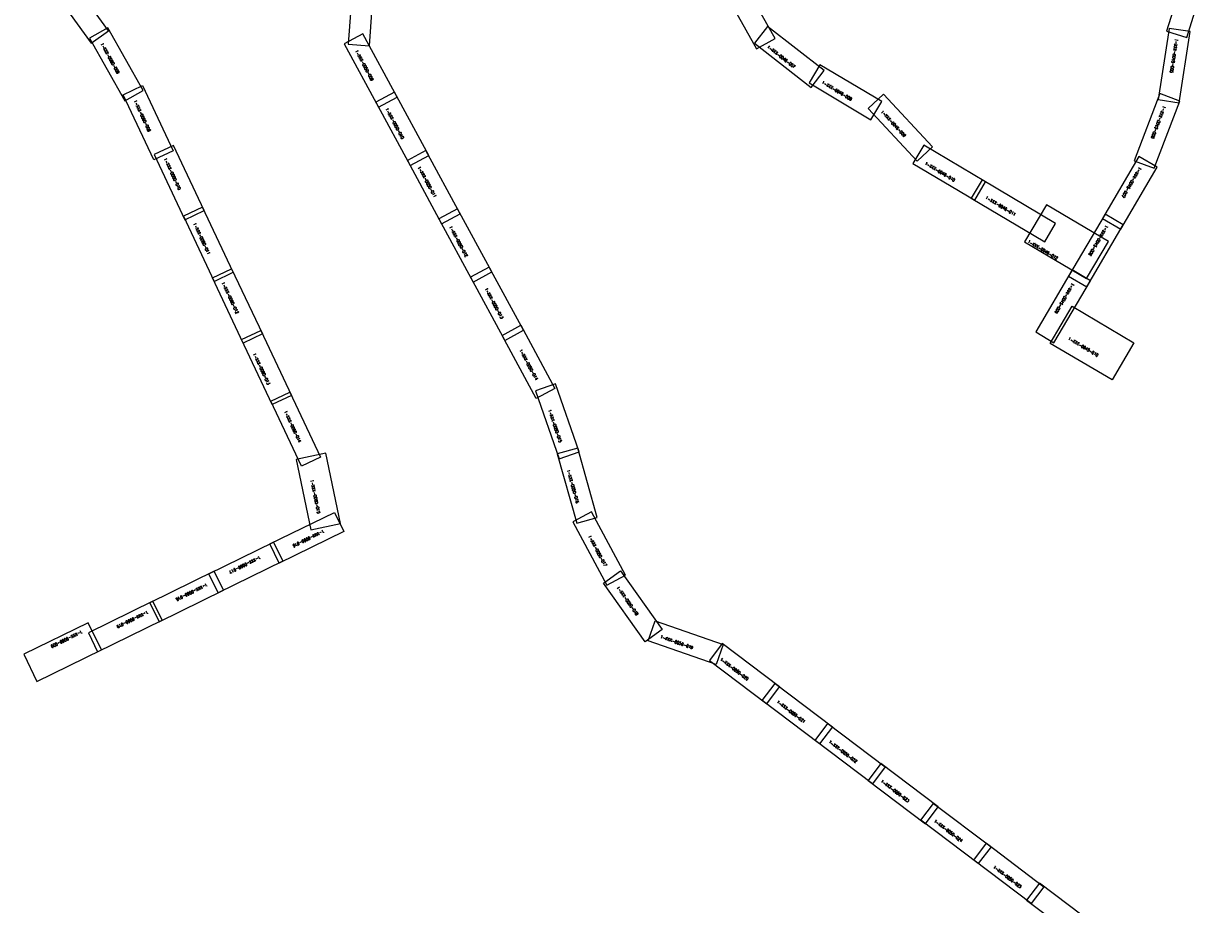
# Model space of a CAD drawing. Header units: metres. Extents: x 3439820 to 3477866, y 5467250 to 5490835.
# Tile 4 of 8: x 3461538 to 3465550, y 5478535 to 5481515. Entities that reach past the tile are written whole.
import ezdxf

# ---------------------------------------------------------------- set-up
doc = ezdxf.new("R2010")
doc.units = ezdxf.units.M
doc.header["$MEASUREMENT"] = 0
for name, color, linetype, lineweight in [('1_XXX_0045_Blattnummer', 7, 'Continuous', 0), ('1_XXX_0045_Blattschnitt', 7, 'Continuous', 0), ('1_XXX_0046_Blattnummer', 7, 'Continuous', 0), ('1_XXX_0046_Blattschnitt', 7, 'Continuous', 0), ('1_XXX_0050_Blattnummer', 7, 'Continuous', 0), ('1_XXX_0050_Blattschnitt', 7, 'Continuous', 0), ('1_XXX_0060_Blattnummer', 7, 'Continuous', 0), ('1_XXX_0060_Blattschnitt', 7, 'Continuous', 0)]:
    doc.layers.add(name, color=color, linetype=linetype, lineweight=lineweight)
doc.styles.add('arial', font='arial.ttf')

msp = doc.modelspace()

# ---------------------------------------------------------------- linework, layer by layer
at = {"layer": '1_XXX_0045_Blattschnitt'}
for points in [[(3465408.9, 5481490.2), (3465477.3, 5481468.7), (3465550.3, 5481700.9), (3465481.8, 5481722.4)], [(3465380.9, 5481258.5), (3465451.8, 5481247.8), (3465488.4, 5481488.5), (3465417.5, 5481499.3)], [(3465299.7, 5481051.5), (3465366.8, 5481025.9), (3465453.5, 5481253.5), (3465386.5, 5481279)], [(3465191.9, 5480856.2), (3465253.8, 5480819.8), (3465377.3, 5481029.6), (3465315.5, 5481066)], [(3465076.8, 5480660.7), (3465138.6, 5480624.3), (3465262.2, 5480834.1), (3465200.4, 5480870.5)], [(3464965.7, 5480472.1), (3465027.5, 5480435.7), (3465151.1, 5480645.5), (3465089.3, 5480681.9)], [(3465298.6, 5480435.6), (3465224.5, 5480309.8), (3465014.7, 5480433.4), (3465088.8, 5480559.2)]]:
    msp.add_3dface(points, dxfattribs=at)
at = {"layer": '1_XXX_0046_Blattschnitt'}
for points in [[(3463963.8, 5481677.5), (3463901.3, 5481642.3), (3464020.6, 5481430.1), (3464083.1, 5481465.2)], [(3464057, 5481505.5), (3464013, 5481448.8), (3464205.6, 5481299.7), (3464249.5, 5481356.4)], [(3464235, 5481376.5), (3464198.2, 5481314.9), (3464407.3, 5481190), (3464444.1, 5481251.6)], [(3464398.2, 5481228.1), (3464450.8, 5481276.9), (3464616.4, 5481098.4), (3464563.8, 5481049.6)], [(3464586.5, 5481103.8), (3464549.9, 5481042.1), (3464759.3, 5480917.9), (3464795.9, 5480979.6)], [(3464784.1, 5480986.6), (3464747.5, 5480924.9), (3464996.7, 5480777.1), (3465033.3, 5480838.8)], [(3465137.3, 5480652.7), (3465211.8, 5480778.3), (3465002.4, 5480902.5), (3464927.9, 5480777)]]:
    msp.add_3dface(points, dxfattribs=at)
at = {"layer": '1_XXX_0050_Blattschnitt'}
for points in [[(3462637.5, 5481445.7), (3462709, 5481440.4), (3462727, 5481683.2), (3462655.4, 5481688.5)], [(3462740, 5481232.6), (3462803, 5481266.8), (3462687, 5481480.9), (3462623.9, 5481446.7)], [(3462846.9, 5481035.4), (3462909.9, 5481069.6), (3462793.9, 5481283.6), (3462730.8, 5481249.4)], [(3462953.8, 5480838.1), (3463016.8, 5480872.3), (3462900.8, 5481086.4), (3462837.7, 5481052.2)], [(3463060.7, 5480640.9), (3463123.8, 5480675.1), (3463007.7, 5480889.1), (3462944.7, 5480855)], [(3463167.6, 5480443.6), (3463230.7, 5480477.8), (3463114.6, 5480691.9), (3463051.6, 5480657.7)], [(3463337.6, 5480280.6), (3463274.5, 5480246.4), (3463158.5, 5480460.5), (3463221.5, 5480494.6)], [(3463351.3, 5480043.3), (3463419.2, 5480066.7), (3463339.7, 5480296.8), (3463271.9, 5480273.4)], [(3463411.9, 5479824.9), (3463480.9, 5479844.4), (3463414.7, 5480078.8), (3463345.6, 5480059.2)], [(3463513.7, 5479615.1), (3463576.8, 5479649.3), (3463460.8, 5479863.4), (3463397.7, 5479829.2)], [(3463701.2, 5479465.1), (3463642.8, 5479423.5), (3463501.5, 5479621.9), (3463560, 5479663.5)], [(3463906.9, 5479414.3), (3463883.3, 5479346.6), (3463653.4, 5479426.8), (3463677, 5479494.5)], [(3464055, 5479213.7), (3464098.2, 5479270.9), (3463903.9, 5479417.6), (3463860.6, 5479360.4)], [(3464277.2, 5479135.8), (3464234, 5479078.5), (3464039.7, 5479225.2), (3464082.9, 5479282.5)], [(3464456.3, 5479000.6), (3464413.1, 5478943.3), (3464218.7, 5479090), (3464262, 5479147.3)], [(3464592.1, 5478808.1), (3464635.4, 5478865.4), (3464441, 5479012.1), (3464397.8, 5478954.8)], [(3464814.4, 5478730.2), (3464771.2, 5478672.9), (3464576.9, 5478819.7), (3464620.1, 5478876.9)], [(3464993.5, 5478595), (3464950.2, 5478537.8), (3464755.9, 5478684.5), (3464799.1, 5478741.7)], [(3465129.3, 5478402.6), (3465172.5, 5478459.8), (3464978.2, 5478606.5), (3464935, 5478549.3)]]:
    msp.add_3dface(points, dxfattribs=at)
at = {"layer": '1_XXX_0060_Blattschnitt'}
for points in [[(3461683, 5481688.5), (3461624.8, 5481646.5), (3461767.3, 5481449.1), (3461825.5, 5481491.1)], [(3461823.8, 5481501.7), (3461761.2, 5481466.5), (3461880.7, 5481254.3), (3461943.2, 5481289.5)], [(3461875.4, 5481274.9), (3461940.2, 5481305.6), (3462044.2, 5481085.4), (3461979.4, 5481054.8)], [(3462045.5, 5481102.8), (3461980.6, 5481072.2), (3462084.6, 5480852), (3462149.5, 5480882.6)], [(3462144, 5480894.2), (3462079.2, 5480863.5), (3462183.2, 5480643.4), (3462248.1, 5480674)], [(3462177.7, 5480654.9), (3462242.6, 5480685.5), (3462346.6, 5480465.4), (3462281.8, 5480434.7)], [(3462276.3, 5480446.2), (3462341.2, 5480476.9), (3462445.2, 5480256.7), (3462380.3, 5480226.1)], [(3462374.9, 5480237.6), (3462439.8, 5480268.2), (3462543.8, 5480048.1), (3462478.9, 5480017.4)], [(3462561.2, 5480062), (3462460.9, 5480040.9), (3462511.1, 5479802.7), (3462611.4, 5479823.8)], [(3462590.8, 5479861.5), (3462622.3, 5479797.1), (3462403.6, 5479690.1), (3462372.1, 5479754.6)], [(3462384.7, 5479760.8), (3462416.2, 5479696.3), (3462197.4, 5479589.4), (3462165.9, 5479653.8)], [(3462215.5, 5479598.2), (3462184, 5479662.6), (3461965.2, 5479555.7), (3461996.7, 5479491.2)], [(3462007.6, 5479496.6), (3461976.1, 5479561), (3461757.4, 5479454.1), (3461788.9, 5479389.6)], [(3461802.2, 5479396.1), (3461757.2, 5479488.2), (3461538.4, 5479381.3), (3461583.4, 5479289.2)]]:
    msp.add_3dface(points, dxfattribs=at)

# ---------------------------------------------------------------- texts
at = {"layer": '1_XXX_0045_Blattnummer', "char_height": 10, "attachment_point": 7, "line_spacing_factor": 0.6, "style": 'arial'}
for s, insert, rotation in [('{\\Fstandard|c0;1-XXX-0045-005}', (3465438, 5481464.5), 261.366), ('{\\Fstandard|c0;1-XXX-0045-006}', (3465397.4, 5481237.7), 249.126), ('{\\Fstandard|c0;1-XXX-0045-007}', (3465315.5, 5481030.8), 239.4991), ('{\\Fstandard|c0;1-XXX-0045-008}', (3465203.3, 5480833.9), 239.4991), ('{\\Fstandard|c0;1-XXX-0045-009}', (3465088.3, 5480638.3), 239.4991), ('{\\Fstandard|c0;1-XXX-0045-010}', (3465074, 5480446.8), 329.4991)]:
    msp.add_mtext(s, dxfattribs=dict(at, insert=insert, rotation=rotation))
at = {"layer": '1_XXX_0046_Blattnummer', "char_height": 10, "attachment_point": 7, "line_spacing_factor": 0.6, "style": 'arial'}
for s, insert, rotation in [('{\\Fstandard|c0;1-XXX-0046-007}', (3464054.9, 5481434.9), 322.2466), ('{\\Fstandard|c0;1-XXX-0046-008}', (3464239.9, 5481313.8), 329.1514), ('{\\Fstandard|c0;1-XXX-0046-009}', (3464440.4, 5481215.9), 312.8439), ('{\\Fstandard|c0;1-XXX-0046-010}', (3464588.8, 5481039.6), 329.321), ('{\\Fstandard|c0;1-XXX-0046-011}', (3464794, 5480923.7), 329.321), ('{\\Fstandard|c0;1-XXX-0046-012}', (3464937.2, 5480775.3), 329.321)]:
    msp.add_mtext(s, dxfattribs=dict(at, insert=insert, rotation=rotation))
at = {"layer": '1_XXX_0050_Blattnummer', "char_height": 10, "attachment_point": 7, "line_spacing_factor": 0.6, "style": 'arial'}
for s, insert, rotation in [('{\\Fstandard|c0;1-XXX-0050-009}', (3462660, 5481422.6), 298.4559), ('{\\Fstandard|c0;1-XXX-0050-010}', (3462762.7, 5481226.3), 298.4559), ('{\\Fstandard|c0;1-XXX-0050-011}', (3462872.3, 5481028.4), 298.4559), ('{\\Fstandard|c0;1-XXX-0050-012}', (3462978.8, 5480826.8), 298.4559), ('{\\Fstandard|c0;1-XXX-0050-013}', (3463099, 5480617.6), 298.4559), ('{\\Fstandard|c0;1-XXX-0050-014}', (3463216.2, 5480410), 298.4559), ('{\\Fstandard|c0;1-XXX-0050-015}', (3463314, 5480207.1), 289.0363), ('{\\Fstandard|c0;1-XXX-0050-016}', (3463377.6, 5480003.9), 285.7837), ('{\\Fstandard|c0;1-XXX-0050-017}', (3463449.4, 5479779.8), 298.4559), ('{\\Fstandard|c0;1-XXX-0050-018}', (3463545.7, 5479606.4), 305.4484), ('{\\Fstandard|c0;1-XXX-0050-019}', (3463693.1, 5479436.7), 340.7696), ('{\\Fstandard|c0;1-XXX-0050-020}', (3463895.5, 5479362.3), 322.9468), ('{\\Fstandard|c0;1-XXX-0050-021}', (3464087.5, 5479218.1), 322.9468), ('{\\Fstandard|c0;1-XXX-0050-022}', (3464263.4, 5479083.1), 322.9468), ('{\\Fstandard|c0;1-XXX-0050-023}', (3464439.8, 5478949.8), 322.9468), ('{\\Fstandard|c0;1-XXX-0050-024}', (3464619.8, 5478815.1), 322.9468), ('{\\Fstandard|c0;1-XXX-0050-025}', (3464820.2, 5478659.3), 322.9468)]:
    msp.add_mtext(s, dxfattribs=dict(at, insert=insert, rotation=rotation))
at = {"layer": '1_XXX_0060_Blattnummer', "char_height": 10, "attachment_point": 7, "line_spacing_factor": 0.6, "style": 'arial'}
for s, insert, rotation in [('{\\Fstandard|c0;1-XXX-0060-008}', (3461797.8, 5481446.2), 299.3767), ('{\\Fstandard|c0;1-XXX-0060-009}', (3461910.5, 5481253.4), 295.2868), ('{\\Fstandard|c0;1-XXX-0060-010}', (3462012.4, 5481057.2), 295.2868), ('{\\Fstandard|c0;1-XXX-0060-011}', (3462111.9, 5480838.1), 295.2868), ('{\\Fstandard|c0;1-XXX-0060-012}', (3462208.1, 5480637.9), 295.2868), ('{\\Fstandard|c0;1-XXX-0060-013}', (3462314.2, 5480397.1), 295.2868), ('{\\Fstandard|c0;1-XXX-0060-014}', (3462419.6, 5480202.2), 295.2868), ('{\\Fstandard|c0;1-XXX-0060-015}', (3462509, 5479970.4), 281.8787), ('{\\Fstandard|c0;1-XXX-0060-016}', (3462552.8, 5479802.9), 206.0518), ('{\\Fstandard|c0;1-XXX-0060-017}', (3462337.9, 5479714.2), 206.0518), ('{\\Fstandard|c0;1-XXX-0060-018}', (3462157.5, 5479621.7), 206.0518), ('{\\Fstandard|c0;1-XXX-0060-019}', (3461956.8, 5479529.2), 206.0518), ('{\\Fstandard|c0;1-XXX-0060-020}', (3461734, 5479462.4), 206.0518)]:
    msp.add_mtext(s, dxfattribs=dict(at, insert=insert, rotation=rotation))

doc.saveas('drawing.dxf')
